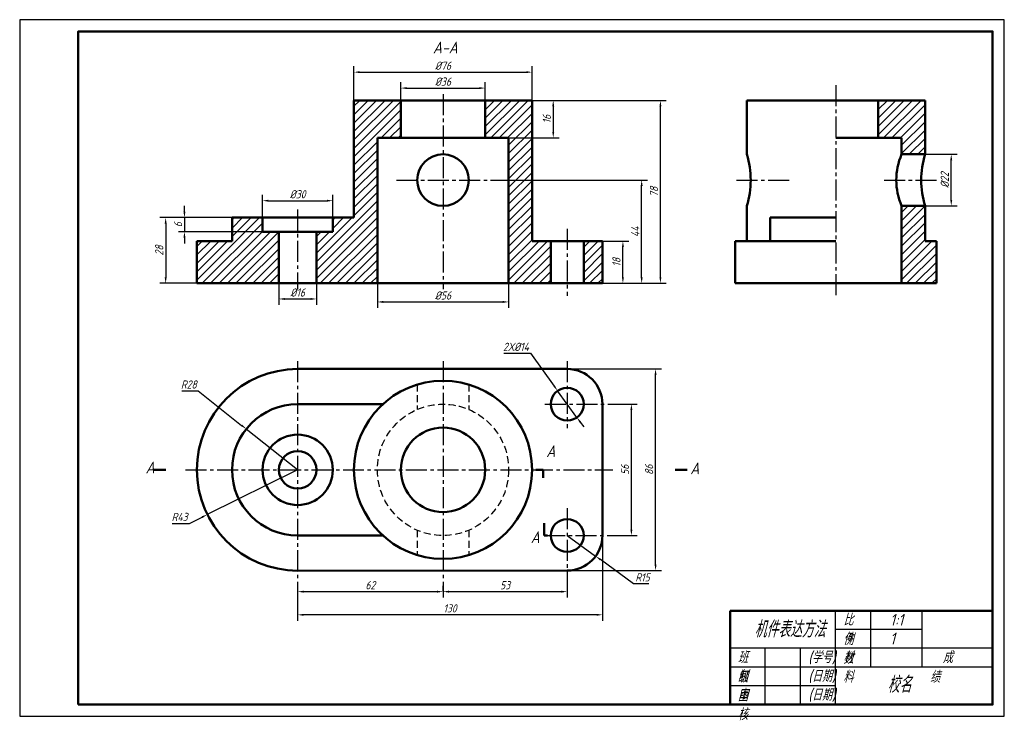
# Model space of a CAD drawing. Header units: millimetres. Extents: x 44 to 992, y 89 to 386.
# Tile 1 of 2: x 44 to 464, y 89 to 386. Entities that reach past the tile are written whole.
import ezdxf

# ---------------------------------------------------------------- set-up
doc = ezdxf.new("R2010")
doc.units = ezdxf.units.MM
doc.header["$LTSCALE"] = 0.47
doc.linetypes.add('CENTER2', pattern=[28.575, 19.05, -3.175, 3.175, -3.175])
doc.linetypes.add('DASHED2', pattern=[9.525, 6.35, -3.175])
for name, color, linetype in [('剖面线层', 7, 'Continuous'), ('尺寸层', 221, 'Continuous'), ('细实线层', 7, 'Continuous')]:
    doc.layers.add(name, color=color, linetype=linetype)
for name, color, linetype, lineweight in [('点画线层', 3, 'CENTER2', 25), ('答案层', 1, 'Continuous', 25), ('粗实线层', 7, 'Continuous', 50), ('虚线层', 2, 'DASHED2', 25)]:
    doc.layers.add(name, color=color, linetype=linetype, lineweight=lineweight)
doc.styles.add('工程字体（斜）', font='gbeitc.shx', dxfattribs={"bigfont": 'gbcbig.shx'})
doc.styles.add('工程斜体', font='gbeitc.shx', dxfattribs={"bigfont": 'gbcbig.shx'})
doc.dimstyles.new('直径加引线', dxfattribs={"dimtxt": 3.5, "dimasz": 2.5, "dimexe": 2.5, "dimexo": 0, "dimgap": 1, "dimtad": 1, "dimtoh": 1, "dimdsep": 46, "dimtxsty": '工程字体（斜）', "dimcen": 0, "dimadec": 0, "dimazin": 0, "dimtfac": 1, "dimtmove": 1, "dimatfit": 3, "dimfxl": 0, "dimarcsym": 0})

# ---------------------------------------------------------------- blocks, each defined once
blk = doc.blocks.new('*D135')
at = {"layer": 'Defpoints', "color": 0}
for p in [(292.88, 291.57), (301.62, 291.57), (292.88, 273.57)]:
    blk.add_point(p, dxfattribs=at)
at = {"layer": '尺寸层', "color": 0, "lineweight": -2}
for p, q in [((292.88, 291.57), (304.12, 291.57)), ((301.62, 276.07), (301.62, 289.07)), ((292.88, 273.57), (304.12, 273.57))]:
    blk.add_line(p, q, dxfattribs=at)
at = {"layer": '尺寸层', "color": 0}
for points in [[(301.21, 289.07), (302.04, 289.07), (301.62, 291.57)], [(301.21, 276.07), (302.04, 276.07), (301.62, 273.57)]]:
    blk.add_solid(points, dxfattribs=at)
at = {"layer": '尺寸层', "color": 0, "insert": (298.87, 282.57), "char_height": 3.5, "attachment_point": 5, "rotation": 90, "style": '工程字体（斜）'}
blk.add_mtext('18', dxfattribs=at)
blk = doc.blocks.new('*D136')
at = {"layer": 'Defpoints', "color": 0}
for p in [(245.18, 317.57), (309.62, 317.57), (292.88, 273.57)]:
    blk.add_point(p, dxfattribs=at)
at = {"layer": '尺寸层', "color": 0, "lineweight": -2}
for p, q in [((245.18, 317.57), (312.12, 317.57)), ((309.62, 276.07), (309.62, 315.07)), ((292.88, 273.57), (312.12, 273.57))]:
    blk.add_line(p, q, dxfattribs=at)
at = {"layer": '尺寸层', "color": 0}
for points in [[(309.21, 315.07), (310.04, 315.07), (309.62, 317.57)], [(309.21, 276.07), (310.04, 276.07), (309.62, 273.57)]]:
    blk.add_solid(points, dxfattribs=at)
at = {"layer": '尺寸层', "color": 0, "insert": (306.87, 295.57), "char_height": 3.5, "attachment_point": 5, "rotation": 90, "style": '工程字体（斜）'}
blk.add_mtext('44', dxfattribs=at)
blk = doc.blocks.new('*D137')
at = {"layer": 'Defpoints', "color": 0}
for p in [(262.88, 351.57), (317.62, 351.57), (292.88, 273.57)]:
    blk.add_point(p, dxfattribs=at)
at = {"layer": '尺寸层', "color": 0, "lineweight": -2}
for p, q in [((262.88, 351.57), (320.12, 351.57)), ((317.62, 276.07), (317.62, 349.07)), ((292.88, 273.57), (320.12, 273.57))]:
    blk.add_line(p, q, dxfattribs=at)
at = {"layer": '尺寸层', "color": 0}
for points in [[(317.21, 349.07), (318.04, 349.07), (317.62, 351.57)], [(317.21, 276.07), (318.04, 276.07), (317.62, 273.57)]]:
    blk.add_solid(points, dxfattribs=at)
at = {"layer": '尺寸层', "color": 0, "insert": (314.87, 312.57), "char_height": 3.5, "attachment_point": 5, "rotation": 90, "style": '工程字体（斜）'}
blk.add_mtext('78', dxfattribs=at)
blk = doc.blocks.new('*D138')
at = {"layer": 'Defpoints', "color": 0}
for p in [(262.88, 351.57), (252.88, 335.57), (271.9, 335.57)]:
    blk.add_point(p, dxfattribs=at)
at = {"layer": '尺寸层', "color": 0, "lineweight": -2}
for p, q in [((262.88, 351.57), (274.4, 351.57)), ((271.9, 349.07), (271.9, 338.07)), ((252.88, 335.57), (274.4, 335.57))]:
    blk.add_line(p, q, dxfattribs=at)
at = {"layer": '尺寸层', "color": 0}
for points in [[(271.49, 349.07), (272.32, 349.07), (271.9, 351.57)], [(271.49, 338.07), (272.32, 338.07), (271.9, 335.57)]]:
    blk.add_solid(points, dxfattribs=at)
at = {"layer": '尺寸层', "color": 0, "insert": (269.15, 343.57), "char_height": 3.5, "attachment_point": 5, "rotation": 90, "style": '工程字体（斜）'}
blk.add_mtext('16', dxfattribs=at)
blk = doc.blocks.new('*D139')
at = {"layer": 'Defpoints', "color": 0}
for p in [(147.88, 301.57), (114.59, 295.57), (147.88, 295.57)]:
    blk.add_point(p, dxfattribs=at)
at = {"layer": '尺寸层', "color": 0, "lineweight": -2}
for p, q in [((114.59, 304.07), (114.59, 306.57)), ((147.88, 301.57), (112.09, 301.57)), ((114.59, 301.57), (114.59, 295.57)), ((147.88, 295.57), (112.09, 295.57)), ((114.59, 293.07), (114.59, 290.57))]:
    blk.add_line(p, q, dxfattribs=at)
at = {"layer": '尺寸层', "color": 0}
for points in [[(114.17, 304.07), (115, 304.07), (114.59, 301.57)], [(114.17, 293.07), (115, 293.07), (114.59, 295.57)]]:
    blk.add_solid(points, dxfattribs=at)
at = {"layer": '尺寸层', "color": 0, "insert": (111.84, 298.57), "char_height": 3.5, "attachment_point": 5, "rotation": 90, "style": '工程字体（斜）'}
blk.add_mtext('6', dxfattribs=at)
blk = doc.blocks.new('*D140')
at = {"layer": 'Defpoints', "color": 0}
for p in [(147.88, 301.57), (106.59, 273.57), (119.88, 273.57)]:
    blk.add_point(p, dxfattribs=at)
at = {"layer": '尺寸层', "color": 0, "lineweight": -2}
for p, q in [((147.88, 301.57), (104.09, 301.57)), ((106.59, 299.07), (106.59, 276.07)), ((119.88, 273.57), (104.09, 273.57))]:
    blk.add_line(p, q, dxfattribs=at)
at = {"layer": '尺寸层', "color": 0}
for points in [[(106.17, 299.07), (107, 299.07), (106.59, 301.57)], [(106.17, 276.07), (107, 276.07), (106.59, 273.57)]]:
    blk.add_solid(points, dxfattribs=at)
at = {"layer": '尺寸层', "color": 0, "insert": (103.84, 287.57), "char_height": 3.5, "attachment_point": 5, "rotation": 90, "style": '工程字体（斜）'}
blk.add_mtext('28', dxfattribs=at)
blk = doc.blocks.new('*D132')
at = {"layer": 'Defpoints', "color": 0}
for p in [(177.88, 308.8), (147.88, 301.57), (177.88, 301.57)]:
    blk.add_point(p, dxfattribs=at)
at = {"layer": '尺寸层', "color": 0, "lineweight": -2}
for p, q in [((147.88, 301.57), (147.88, 311.3)), ((177.88, 301.57), (177.88, 311.3)), ((150.38, 308.8), (175.38, 308.8))]:
    blk.add_line(p, q, dxfattribs=at)
at = {"layer": '尺寸层', "color": 0}
for points in [[(150.38, 309.21), (150.38, 308.38), (147.88, 308.8)], [(175.38, 309.21), (175.38, 308.38), (177.88, 308.8)]]:
    blk.add_solid(points, dxfattribs=at)
at = {"layer": '尺寸层', "color": 0, "insert": (162.88, 311.55), "char_height": 3.5, "attachment_point": 5, "style": '工程字体（斜）'}
blk.add_mtext('%%c30', dxfattribs=at)
blk = doc.blocks.new('*D141')
at = {"layer": 'Defpoints', "color": 0}
for p in [(154.88, 273.57), (170.88, 273.57), (170.88, 266.9)]:
    blk.add_point(p, dxfattribs=at)
at = {"layer": '尺寸层', "color": 0, "lineweight": -2}
for p, q in [((154.88, 273.57), (154.88, 264.4)), ((170.88, 273.57), (170.88, 264.4)), ((157.38, 266.9), (168.38, 266.9))]:
    blk.add_line(p, q, dxfattribs=at)
at = {"layer": '尺寸层', "color": 0}
for points in [[(157.38, 267.32), (157.38, 266.48), (154.88, 266.9)], [(168.38, 267.32), (168.38, 266.48), (170.88, 266.9)]]:
    blk.add_solid(points, dxfattribs=at)
at = {"layer": '尺寸层', "color": 0, "insert": (162.88, 269.65), "char_height": 3.5, "attachment_point": 5, "style": '工程字体（斜）'}
blk.add_mtext('%%c16', dxfattribs=at)
blk = doc.blocks.new('*D142')
at = {"layer": 'Defpoints', "color": 0}
for p in [(196.88, 273.57), (252.88, 273.57), (252.88, 265.63)]:
    blk.add_point(p, dxfattribs=at)
at = {"layer": '尺寸层', "color": 0, "lineweight": -2}
for p, q in [((196.88, 273.57), (196.88, 263.13)), ((252.88, 273.57), (252.88, 263.13)), ((199.38, 265.63), (250.38, 265.63))]:
    blk.add_line(p, q, dxfattribs=at)
at = {"layer": '尺寸层', "color": 0}
for points in [[(199.38, 266.05), (199.38, 265.22), (196.88, 265.63)], [(250.38, 266.05), (250.38, 265.22), (252.88, 265.63)]]:
    blk.add_solid(points, dxfattribs=at)
at = {"layer": '尺寸层', "color": 0, "insert": (224.88, 268.38), "char_height": 3.5, "attachment_point": 5, "style": '工程字体（斜）'}
blk.add_mtext('%%c56', dxfattribs=at)
blk = doc.blocks.new('*D143')
at = {"layer": 'Defpoints', "color": 0}
for p in [(242.88, 356.82), (206.88, 351.57), (242.88, 351.57)]:
    blk.add_point(p, dxfattribs=at)
at = {"layer": '尺寸层', "color": 0, "lineweight": -2}
for p, q in [((206.88, 351.57), (206.88, 359.32)), ((242.88, 351.57), (242.88, 359.32)), ((209.38, 356.82), (240.38, 356.82))]:
    blk.add_line(p, q, dxfattribs=at)
at = {"layer": '尺寸层', "color": 0}
for points in [[(209.38, 357.23), (209.38, 356.4), (206.88, 356.82)], [(240.38, 357.23), (240.38, 356.4), (242.88, 356.82)]]:
    blk.add_solid(points, dxfattribs=at)
at = {"layer": '尺寸层', "color": 0, "insert": (224.88, 359.57), "char_height": 3.5, "attachment_point": 5, "style": '工程字体（斜）'}
blk.add_mtext('%%c36', dxfattribs=at)
blk = doc.blocks.new('*D144')
at = {"layer": 'Defpoints', "color": 0}
for p in [(262.88, 363.6), (186.88, 351.57), (262.88, 351.57)]:
    blk.add_point(p, dxfattribs=at)
at = {"layer": '尺寸层', "color": 0, "lineweight": -2}
for p, q in [((186.88, 351.57), (186.88, 366.1)), ((262.88, 351.57), (262.88, 366.1)), ((189.38, 363.6), (260.38, 363.6))]:
    blk.add_line(p, q, dxfattribs=at)
at = {"layer": '尺寸层', "color": 0}
for points in [[(189.38, 364.02), (189.38, 363.19), (186.88, 363.6)], [(260.38, 364.02), (260.38, 363.19), (262.88, 363.6)]]:
    blk.add_solid(points, dxfattribs=at)
at = {"layer": '尺寸层', "color": 0, "insert": (224.88, 366.35), "char_height": 3.5, "attachment_point": 5, "style": '工程字体（斜）'}
blk.add_mtext('%%c76', dxfattribs=at)
blk = doc.blocks.new('*D146')
at = {"layer": 'Defpoints', "color": 0}
for p in [(140.95, 211.45), (162.88, 194.05)]:
    blk.add_point(p, dxfattribs=at)
at = {"layer": '尺寸层', "color": 0, "lineweight": -2}
for p, q in [((113.43, 227.68), (120.49, 227.68)), ((120.49, 227.68), (138.99, 213)), ((162.88, 194.05), (140.95, 211.45))]:
    blk.add_line(p, q, dxfattribs=at)
at = {"layer": '尺寸层', "color": 0}
blk.add_solid([(139.25, 213.33), (138.73, 212.68), (140.95, 211.45)], dxfattribs=at)
at = {"layer": '尺寸层', "color": 0, "insert": (116.46, 230.43), "char_height": 3.5, "attachment_point": 5, "style": '工程字体（斜）'}
blk.add_mtext('R28', dxfattribs=at)
blk = doc.blocks.new('*D147')
at = {"layer": 'Defpoints', "color": 0}
for p in [(162.88, 194.05), (124.34, 174.98)]:
    blk.add_point(p, dxfattribs=at)
at = {"layer": '尺寸层', "color": 0, "lineweight": -2}
for p, q in [((162.88, 194.05), (124.34, 174.98)), ((116.73, 171.21), (122.1, 173.87)), ((109.31, 171.21), (116.73, 171.21))]:
    blk.add_line(p, q, dxfattribs=at)
at = {"layer": '尺寸层', "color": 0}
blk.add_solid([(121.92, 174.24), (122.29, 173.5), (124.34, 174.98)], dxfattribs=at)
at = {"layer": '尺寸层', "color": 0, "insert": (112.52, 173.96), "char_height": 3.5, "attachment_point": 5, "style": '工程字体（斜）'}
blk.add_mtext('R43', dxfattribs=at)
blk = doc.blocks.new('*D148')
at = {"layer": 'Defpoints', "color": 0}
for p in [(162.88, 144.7), (224.88, 146.18), (224.88, 142.11)]:
    blk.add_point(p, dxfattribs=at)
at = {"layer": '尺寸层', "color": 0, "lineweight": -2}
for p, q in [((162.88, 144.7), (162.88, 139.61)), ((224.88, 146.18), (224.88, 139.61)), ((165.38, 142.11), (222.38, 142.11))]:
    blk.add_line(p, q, dxfattribs=at)
at = {"layer": '尺寸层', "color": 0}
for points in [[(165.38, 142.52), (165.38, 141.69), (162.88, 142.11)], [(222.38, 142.52), (222.38, 141.69), (224.88, 142.11)]]:
    blk.add_solid(points, dxfattribs=at)
at = {"layer": '尺寸层', "color": 0, "insert": (193.88, 144.86), "char_height": 3.5, "attachment_point": 5, "style": '工程字体（斜）'}
blk.add_mtext('62', dxfattribs=at)
blk = doc.blocks.new('*D149')
at = {"layer": 'Defpoints', "color": 0}
for p in [(277.88, 147.04), (224.88, 142.11), (277.88, 142.11)]:
    blk.add_point(p, dxfattribs=at)
at = {"layer": '尺寸层', "color": 0, "lineweight": -2}
for p, q in [((277.88, 147.04), (277.88, 139.61)), ((224.88, 142.11), (224.88, 144.61)), ((227.38, 142.11), (275.38, 142.11))]:
    blk.add_line(p, q, dxfattribs=at)
at = {"layer": '尺寸层', "color": 0}
for points in [[(227.38, 142.52), (227.38, 141.69), (224.88, 142.11)], [(275.38, 142.52), (275.38, 141.69), (277.88, 142.11)]]:
    blk.add_solid(points, dxfattribs=at)
at = {"layer": '尺寸层', "color": 0, "insert": (251.38, 144.86), "char_height": 3.5, "attachment_point": 5, "style": '工程字体（斜）'}
blk.add_mtext('53', dxfattribs=at)
blk = doc.blocks.new('*D150')
at = {"layer": 'Defpoints', "color": 0}
for p in [(292.88, 166.05), (162.88, 139.61), (162.88, 132.23)]:
    blk.add_point(p, dxfattribs=at)
at = {"layer": '尺寸层', "color": 0, "lineweight": -2}
for p, q in [((292.88, 166.05), (292.88, 129.73)), ((162.88, 139.61), (162.88, 129.73)), ((290.38, 132.23), (165.38, 132.23))]:
    blk.add_line(p, q, dxfattribs=at)
at = {"layer": '尺寸层', "color": 0}
for points in [[(165.38, 132.65), (165.38, 131.82), (162.88, 132.23)], [(290.38, 132.65), (290.38, 131.82), (292.88, 132.23)]]:
    blk.add_solid(points, dxfattribs=at)
at = {"layer": '尺寸层', "color": 0, "insert": (227.88, 134.98), "char_height": 3.5, "attachment_point": 5, "style": '工程字体（斜）'}
blk.add_mtext('130', dxfattribs=at)
blk = doc.blocks.new('*D151')
at = {"layer": 'Defpoints', "color": 0}
for p in [(296.01, 222.05), (305.24, 222.05), (296.67, 166.05)]:
    blk.add_point(p, dxfattribs=at)
at = {"layer": '尺寸层', "color": 0, "lineweight": -2}
for p, q in [((296.01, 222.05), (307.74, 222.05)), ((305.24, 168.55), (305.24, 219.55)), ((296.67, 166.05), (307.74, 166.05))]:
    blk.add_line(p, q, dxfattribs=at)
at = {"layer": '尺寸层', "color": 0}
for points in [[(304.82, 219.55), (305.66, 219.55), (305.24, 222.05)], [(304.82, 168.55), (305.66, 168.55), (305.24, 166.05)]]:
    blk.add_solid(points, dxfattribs=at)
at = {"layer": '尺寸层', "color": 0, "insert": (302.49, 194.05), "char_height": 3.5, "attachment_point": 5, "rotation": 90, "style": '工程字体（斜）'}
blk.add_mtext('56', dxfattribs=at)
blk = doc.blocks.new('*D152')
at = {"layer": 'Defpoints', "color": 0}
for p in [(277.89, 237.05), (315.55, 237.05), (277.88, 151.11)]:
    blk.add_point(p, dxfattribs=at)
at = {"layer": '尺寸层', "color": 0, "lineweight": -2}
for p, q in [((277.89, 237.05), (318.05, 237.05)), ((315.55, 153.61), (315.55, 234.55)), ((277.88, 151.11), (318.05, 151.11))]:
    blk.add_line(p, q, dxfattribs=at)
at = {"layer": '尺寸层', "color": 0}
for points in [[(315.14, 234.55), (315.97, 234.55), (315.55, 237.05)], [(315.14, 153.61), (315.97, 153.61), (315.55, 151.11)]]:
    blk.add_solid(points, dxfattribs=at)
at = {"layer": '尺寸层', "color": 0, "insert": (312.8, 194.08), "char_height": 3.5, "attachment_point": 5, "rotation": 90, "style": '工程字体（斜）'}
blk.add_mtext('86', dxfattribs=at)
blk = doc.blocks.new('*D153')
at = {"layer": 'Defpoints', "color": 0}
for p in [(277.88, 166.11), (290, 157.27)]:
    blk.add_point(p, dxfattribs=at)
at = {"layer": '尺寸层', "color": 0, "lineweight": -2}
for p, q in [((277.88, 166.11), (290, 157.27)), ((306.21, 145.45), (292.02, 155.8)), ((312.75, 145.45), (306.21, 145.45))]:
    blk.add_line(p, q, dxfattribs=at)
at = {"layer": '尺寸层', "color": 0}
blk.add_solid([(292.27, 156.14), (291.78, 155.46), (290, 157.27)], dxfattribs=at)
at = {"layer": '尺寸层', "color": 0, "insert": (309.98, 148.2), "char_height": 3.5, "attachment_point": 5, "style": '工程字体（斜）'}
blk.add_mtext('R15', dxfattribs=at)
blk = doc.blocks.new('*D154')
at = {"layer": 'Defpoints', "color": 0}
for p in [(273.78, 227.72), (281.99, 216.38)]:
    blk.add_point(p, dxfattribs=at)
at = {"layer": '尺寸层', "color": 0, "lineweight": -2}
for p, q in [((250.84, 243.73), (262.2, 243.73)), ((262.2, 243.73), (272.32, 229.74)), ((281.99, 216.38), (273.78, 227.72)), ((283.45, 214.35), (284.92, 212.32))]:
    blk.add_line(p, q, dxfattribs=at)
at = {"layer": '尺寸层', "color": 0}
for points in [[(272.65, 229.99), (271.98, 229.5), (273.78, 227.72)], [(283.79, 214.59), (283.12, 214.11), (281.99, 216.38)]]:
    blk.add_solid(points, dxfattribs=at)
at = {"layer": '尺寸层', "color": 0, "insert": (256.02, 246.48), "char_height": 3.5, "attachment_point": 5, "style": '工程字体（斜）'}
blk.add_mtext('2X%%c14', dxfattribs=at)
blk = doc.blocks.new('*D178')
at = {"layer": 'Defpoints', "color": 0}
for p in [(430.5, 328.57), (441.68, 328.57), (430.5, 306.57)]:
    blk.add_point(p, dxfattribs=at)
at = {"layer": '尺寸层', "color": 0, "lineweight": -2}
for p, q in [((430.5, 328.57), (444.18, 328.57)), ((441.68, 309.07), (441.68, 326.07)), ((430.5, 306.57), (444.18, 306.57))]:
    blk.add_line(p, q, dxfattribs=at)
at = {"layer": '尺寸层', "color": 0}
for points in [[(441.26, 326.07), (442.09, 326.07), (441.68, 328.57)], [(441.26, 309.07), (442.09, 309.07), (441.68, 306.57)]]:
    blk.add_solid(points, dxfattribs=at)
at = {"layer": '尺寸层', "color": 0, "insert": (438.93, 317.57), "char_height": 3.5, "attachment_point": 5, "rotation": 90, "style": '工程字体（斜）'}
blk.add_mtext('%%c22', dxfattribs=at)
blk = doc.blocks.new('tyty')
at = {"layer": '剖面线层'}
h = blk.add_hatch(dxfattribs=at)
h.set_pattern_fill('ANSI31', color=256, scale=0.8, style=0)
h.set_pattern_definition([(45, (-433.12, -73.385), (-1.796051, 1.796051), [])])
h.paths.add_polyline_path([(-171.432, 202.604), (-179.432, 202.604), (-179.432, 184.604), (-171.432, 184.604)])
h.paths.add_polyline_path([(-193.432, 202.604), (-201.432, 202.604), (-201.432, 262.604), (-221.432, 262.604), (-221.432, 246.604), (-211.432, 246.604), (-211.432, 184.604), (-193.432, 184.604)])
h.paths.add_polyline_path([(-257.432, 262.604), (-277.432, 262.604), (-277.432, 212.604), (-286.432, 212.604), (-286.432, 206.604), (-293.432, 206.604), (-293.432, 184.604), (-267.432, 184.604), (-267.432, 246.604), (-257.432, 246.604)])
h.paths.add_polyline_path([(-309.432, 206.604), (-316.432, 206.604), (-316.432, 212.604), (-329.432, 212.604), (-329.432, 202.604), (-344.432, 202.604), (-344.432, 184.604), (-309.432, 184.604)])
h = blk.add_hatch(dxfattribs=at)
h.set_pattern_fill('ANSI31', color=256, scale=0.8, style=0)
h.set_pattern_definition([(45, (-464.3164, -88.9623), (-1.796051, 1.796051), [])])
h.paths.add_polyline_path([(-33.82, 262.604), (-53.82, 262.604), (-53.82, 246.604), (-43.82, 246.604), (-43.82, 239.604), (-33.82, 239.604)])
h.paths.add_polyline_path([(-28.985, 202.604), (-33.82, 202.604), (-33.82, 217.604), (-43.82, 217.604), (-43.82, 184.604), (-28.985, 184.604)])
at = {"layer": '剖面线层', "color": 7, "ltscale": 0.5}
for p, q in [((-35, 37), (-71.973, 37)), ((-5, 29), (-116.973, 29)), ((-5, 21), (-116.973, 21)), ((-71.973, 13), (-116.973, 13))]:
    blk.add_line(p, q, dxfattribs=at)
at = {"layer": '点画线层'}
for p, q in [((-71.82, 269.131), (-71.82, 178.828)), ((-239.432, 265.279), (-239.432, 182.056)), ((-259.334, 228.604), (-219.14, 228.604)), ((-114.218, 228.604), (-91.233, 228.604)), ((-51.298, 228.604), (-28.129, 228.604)), ((-301.432, 216.09), (-301.432, 182.29)), ((-186.432, 207.789), (-186.432, 179.336)), ((-301.432, 151.378), (-301.432, 55.735)), ((-239.432, 151.378), (-239.432, 57.218)), ((-186.432, 151.378), (-186.432, 122.916)), ((-195.986, 133.085), (-168.304, 133.085)), ((-349.243, 105.085), (-166.986, 105.085)), ((-186.432, 88.689), (-186.432, 58.082)), ((-196.316, 77.085), (-167.645, 77.085))]:
    blk.add_line(p, q, dxfattribs=at)
at = {"layer": '答案层', "lineweight": 50}
for p, q in [((-362.689, 105.085), (-357.689, 105.085)), ((-199.841, 105.085), (-196.744, 105.085)), ((-196.744, 105.085), (-196.744, 101.665)), ((-135.339, 105.085), (-140.339, 105.085)), ((-196.316, 77.085), (-196.316, 82.389)), ((-196.316, 77.085), (-194.841, 77.085))]:
    blk.add_line(p, q, dxfattribs=at)
at = {"layer": '粗实线层'}
for p, q in [((-277.432, 262.604), (-201.432, 262.604)), ((-277.432, 212.604), (-277.432, 262.604)), ((-257.432, 246.604), (-257.432, 262.604)), ((-221.432, 246.604), (-221.432, 262.604)), ((-201.432, 202.604), (-201.432, 262.604)), ((-109.82, 262.604), (-33.82, 262.604)), ((-109.82, 239.604), (-109.82, 262.604)), ((-53.82, 246.604), (-53.82, 262.604)), ((-33.82, 239.604), (-33.82, 262.604)), ((-267.432, 246.604), (-211.432, 246.604)), ((-267.432, 184.604), (-267.432, 246.604)), ((-211.432, 184.604), (-211.432, 246.604)), ((-71.82, 246.604), (-43.82, 246.604)), ((-43.82, 239.604), (-43.82, 246.604)), ((-43.82, 239.604), (-33.82, 239.604)), ((-109.82, 202.604), (-109.82, 217.604)), ((-43.82, 184.604), (-43.82, 217.604)), ((-43.82, 217.604), (-33.82, 217.604)), ((-33.82, 202.604), (-33.82, 217.604)), ((-329.432, 212.604), (-277.432, 212.604)), ((-329.432, 202.604), (-329.432, 212.604)), ((-316.432, 206.604), (-316.432, 212.604)), ((-286.432, 206.604), (-286.432, 212.604)), ((-99.82, 202.604), (-99.82, 212.604)), ((-99.82, 212.604), (-71.82, 212.604)), ((-316.432, 206.604), (-286.432, 206.604)), ((-309.432, 184.604), (-309.432, 206.604)), ((-293.432, 184.604), (-293.432, 206.604)), ((-344.432, 202.604), (-329.432, 202.604)), ((-344.432, 184.604), (-344.432, 202.604)), ((-201.432, 202.604), (-171.432, 202.604)), ((-193.432, 184.604), (-193.432, 202.604)), ((-179.432, 184.604), (-179.432, 202.604)), ((-171.432, 184.604), (-171.432, 202.604)), ((-114.82, 202.604), (-71.82, 202.604)), ((-114.82, 184.604), (-114.82, 202.604)), ((-28.985, 202.604), (-33.82, 202.604)), ((-28.985, 184.604), (-28.985, 202.604)), ((-344.432, 184.604), (-171.432, 184.604)), ((-114.82, 184.604), (-28.985, 184.604)), ((-301.432, 148.085), (-186.432, 148.085)), ((-301.432, 133.085), (-265.123, 133.085)), ((-171.432, 133.085), (-171.432, 77.15)), ((-301.432, 77.085), (-265.123, 77.085)), ((-301.432, 62.085), (-186.424, 62.15)), ((-116.973, 45), (-5, 45))]:
    blk.add_line(p, q, dxfattribs=at)
at = {"layer": '粗实线层', "color": 7, "ltscale": 0.5}
blk.add_line((-116.973, 5), (-116.973, 45), dxfattribs=at)
at = {"layer": '粗实线层', "color": 7}
blk.add_lwpolyline([(-395, 5), (-5, 5), (-5, 292), (-395, 292)], close=True, dxfattribs=at)
at = {"layer": '粗实线层'}
for centre, radius in [((-239.432, 228.604), 11), ((-239.432, 105.085), 38), ((-186.432, 133.085), 7), ((-239.432, 105.085), 18), ((-301.432, 105.085), 15), ((-301.432, 105.085), 8), ((-186.432, 77.085), 7)]:
    blk.add_circle(centre, radius, dxfattribs=at)
for centre, radius, start, end in [((-146.193, 228.604), 38, 343.17355, 16.82645), ((-18.071, 228.604), 28, 156.8676, 203.1324), ((2.553, 228.604), 38, 163.17355, 196.82645), ((-301.432, 105.085), 43, 90, 270), ((-186.432, 133.085), 15, 0, 90), ((-301.432, 105.085), 28, 90, 270), ((-186.432, 77.15), 15, 270.03244, 0)]:
    blk.add_arc(centre, radius, start, end, dxfattribs=at)
at = {"layer": '细实线层', "color": 7, "ltscale": 0.5}
for p, q in [((-71.973, 5), (-71.973, 45)), ((-56.973, 21), (-56.973, 45)), ((-35, 21), (-35, 45)), ((-101.973, 5), (-101.973, 29)), ((-86.973, 5), (-86.973, 29))]:
    blk.add_line(p, q, dxfattribs=at)
at = {"layer": '细实线层', "color": 7}
blk.add_lwpolyline([(-420, 0), (0, 0), (0, 297), (-420, 297)], close=True, dxfattribs=at)
at = {"layer": '虚线层', "color": 1}
for p, q in [((-250.432, 141.458), (-250.432, 130.834)), ((-228.432, 141.458), (-228.432, 130.834)), ((-250.432, 79.336), (-250.432, 68.712)), ((-228.432, 79.336), (-228.432, 68.712))]:
    blk.add_line(p, q, dxfattribs=at)
blk.add_circle((-239.432, 105.085), 28, dxfattribs=at)
at = {"layer": '答案层', "ltscale": 0.5, "style": '工程斜体'}
for s, p in [('A-A', (-243.739, 282.638)), ('A', (-195.379, 110.548)), ('A', (-366.316, 103.557)), ('A', (-133.974, 103.208)), ('A', (-202.028, 73.847))]:
    blk.add_text(s, height=5, dxfattribs=at).set_placement(p)
at = {"layer": '细实线层', "color": 7, "attachment_point": 1, "style": '工程斜体'}
for s, insert, char_height, width in [('比例', (-68.674, 43.673), 5, 7.01829), ('1:1', (-48.749, 43.673), 5, 7.01829), ('机件表达方法', (-106.613, 40.616), 7, 56.17155), ('件数', (-68.674, 35.673), 5, 7.01829), ('1', (-48.749, 35.673), 5, 7.01829), ('班级', (-113.674, 27.673), 5, 7.01829), ('(学号)', (-83.674, 27.673), 5, 11.27531), ('材料', (-68.674, 27.673), 5, 7.01829), ('  成   绩', (-31.701, 27.673), 5, 16.32182), ('制图', (-113.674, 19.673), 5, 7.01829), ('(日期)', (-83.674, 19.673), 5, 11.55911), ('校名', (-49.863, 17.034), 7, 53.9686), ('审核', (-113.674, 11.673), 5, 7.01829), ('(日期)', (-83.674, 11.673), 5, 11.70088)]:
    blk.add_mtext(s, dxfattribs=dict(at, insert=insert, char_height=char_height, width=width))
at = {"layer": '尺寸层'}
for base, p1, p2, text, picture, middle in [((-201.432, 274.641), (-277.432, 262.604), (-201.432, 262.604), '%%c76', '*D144', (-239.432, 277.391)), ((-221.432, 267.853), (-257.432, 262.604), (-221.432, 262.604), '%%c36', '*D143', (-239.432, 270.603)), ((-286.432, 219.835), (-316.432, 212.604), (-286.432, 212.604), '%%c30', '*D132', (-301.432, 222.585)), ((-293.432, 177.939), (-309.432, 184.604), (-293.432, 184.604), '%%c16', '*D141', (-301.432, 180.689)), ((-211.432, 176.672), (-267.432, 184.604), (-211.432, 184.604), '%%c56', '*D142', (-239.432, 179.422))]:
    dim = blk.add_linear_dim(base=base, p1=p1, p2=p2, text=text, dimstyle='直径加引线', override={"dimfxl": 2.5}, dxfattribs=at)
    dim.commit()
    dim.dimension.update_dxf_attribs({"geometry": picture, "text_midpoint": middle, "insert": (-464.316, -88.962)})
for base, p1, p2, picture, middle in [((-192.412, 246.604), (-201.432, 262.604), (-211.432, 246.604), '*D138', (-195.162, 254.604)), ((-146.693, 262.604), (-171.432, 184.604), (-201.432, 262.604), '*D137', (-149.443, 223.604)), ((-154.693, 228.604), (-171.432, 184.604), (-219.14, 228.604), '*D136', (-157.443, 206.604)), ((-349.731, 206.604), (-316.432, 212.604), (-316.432, 206.604), '*D139', (-352.481, 209.604)), ((-357.731, 184.604), (-316.432, 212.604), (-344.432, 184.604), '*D140', (-360.481, 198.604)), ((-162.693, 202.604), (-171.432, 184.604), (-171.432, 202.604), '*D135', (-165.443, 193.604)), ((-159.077, 133.085), (-167.645, 77.085), (-168.304, 133.085), '*D151', (-161.827, 105.085))]:
    dim = blk.add_linear_dim(base=base, p1=p1, p2=p2, angle=90, dimstyle='直径加引线', override={"dimfxl": 2.5}, dxfattribs=at)
    dim.commit()
    dim.dimension.update_dxf_attribs({"geometry": picture, "text_midpoint": middle, "insert": (-464.316, -88.962)})
for base, p1, p2, text, picture, middle in [((-22.641, 239.604), (-33.82, 217.604), (-33.82, 239.604), '%%c22', '*D178', (-25.391, 228.604)), ((-148.763, 148.085), (-186.432, 62.15), (-186.424, 148.085), '86', '*D152', (-151.513, 105.117))]:
    dim = blk.add_linear_dim(base=base, p1=p1, p2=p2, angle=90, text=text, dimstyle='直径加引线', override={"dimfxl": 2.5}, dxfattribs=at)
    dim.commit()
    dim.dimension.update_dxf_attribs({"geometry": picture, "text_midpoint": middle, "insert": (-464.316, -88.962)})
dim = blk.add_diameter_dim_2p(p1=(-182.329, 127.413), p2=(-190.535, 138.756), text='2X%%c14', dimstyle='直径加引线', override={"dimfxl": 2.5}, dxfattribs=at)
dim.commit()
dim.dimension.update_dxf_attribs({"geometry": '*D154', "text_midpoint": (-202.12, 154.769), "dimtype": 131, "insert": (-464.316, -88.962)})
for center, mpoint, picture, middle in [((-301.432, 105.085), (-323.368, 122.486), '*D146', (-343.831, 138.719)), ((-186.432, 77.15), (-174.314, 68.31), '*D153', (-158.109, 56.489))]:
    dim = blk.add_radius_dim(center=center, mpoint=mpoint, dimstyle='直径加引线', override={"dimfxl": 2.5}, dxfattribs=at)
    dim.commit()
    dim.dimension.update_dxf_attribs({"geometry": picture, "text_midpoint": middle, "dimtype": 132, "insert": (-464.316, -88.962)})
dim = blk.add_radius_dim(center=(-301.432, 105.085), mpoint=(-339.973, 86.016), dimstyle='直径加引线', override={"dimfxl": 2.5}, dxfattribs=at)
dim.commit()
dim.dimension.update_dxf_attribs({"geometry": '*D147', "text_midpoint": (-351.799, 84.996), "insert": (-464.316, -88.962)})
for base, p1, p2, picture, middle in [((-301.432, 43.272), (-171.432, 77.085), (-301.432, 50.645), '*D150', (-236.432, 46.022)), ((-239.432, 53.145), (-301.432, 55.735), (-239.432, 57.218), '*D148', (-270.432, 55.895)), ((-186.432, 53.145), (-239.432, 53.145), (-186.432, 58.082), '*D149', (-212.932, 55.895))]:
    dim = blk.add_linear_dim(base=base, p1=p1, p2=p2, dimstyle='直径加引线', override={"dimfxl": 2.5}, dxfattribs=at)
    dim.commit()
    dim.dimension.update_dxf_attribs({"geometry": picture, "text_midpoint": middle, "insert": (-464.316, -88.962)})

msp = doc.modelspace()

# ---------------------------------------------------------------- block references
at = {"layer": '尺寸层'}
msp.add_blockref('tyty', (464.32, 88.96), dxfattribs=at)

doc.saveas('drawing.dxf')
